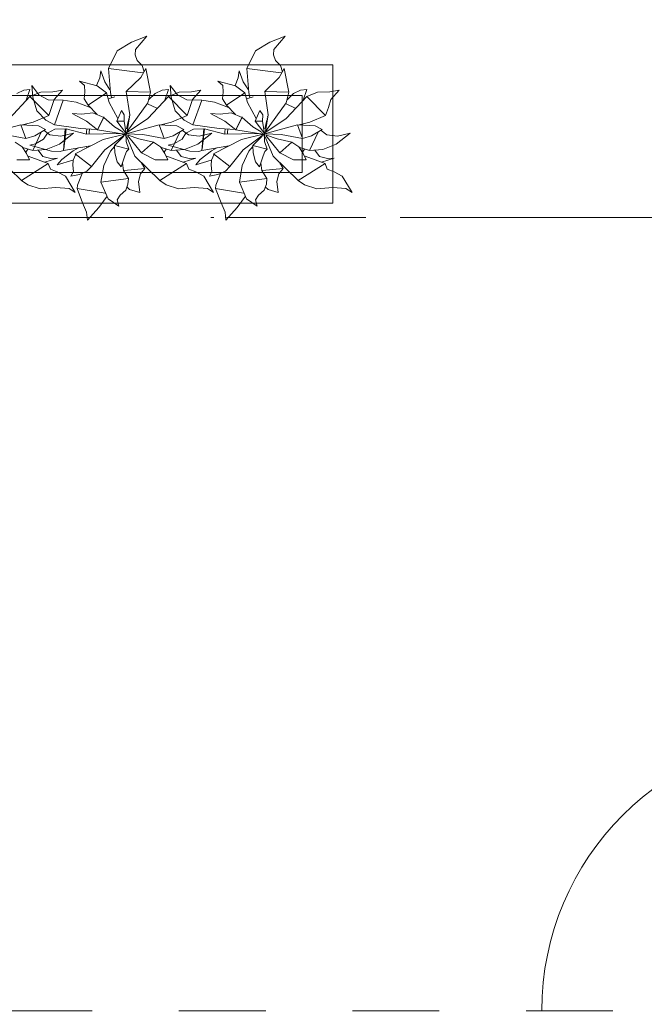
# Model space of a CAD drawing. Header units: millimetres. Extents: x 0 to 1184, y 0 to 836.
# Tile 18 of 86: x 186 to 206, y 514 to 546. Entities that reach past the tile are written whole.
import ezdxf
from ezdxf.xclip import XClip

# ---------------------------------------------------------------- set-up
doc = ezdxf.new("R2010")
doc.units = ezdxf.units.MM
doc.header["$MEASUREMENT"] = 0
doc.header["$XCLIPFRAME"] = 0
doc.linetypes.add('Штриховая', pattern=[5.644444, 2.822222, -2.822222])
doc.linetypes.add('Штрихпунктирная', pattern=[6.702778, 3.527778, -1.763889, 0, -1.411111])
for name, color, linetype in [('Интерьер - Мебель', 7, 'Continuous'), ('Конструктив - Стены Блок 200 нов', 7, 'Continuous'), ('Элемент Модели - Зона', 7, 'Continuous'), ('Элемент Модели - Оси', 7, 'Continuous')]:
    doc.layers.add(name, color=color, linetype=linetype)

# ---------------------------------------------------------------- blocks, each defined once
blk = doc.blocks.new('Чертеж_4_4', base_point=(-278.479, 89.564))
at = {"layer": 'Интерьер - Мебель', "color": 252, "linetype": 'Continuous', "lineweight": 5}
for p, q in [((189.78, 545.464), (189.285, 545.262)), ((189.78, 545.464), (189.285, 545.262)), ((189.78, 545.464), (189.419, 545.025)), ((189.78, 545.464), (189.419, 545.025)), ((194.28, 545.464), (193.785, 545.262)), ((194.28, 545.464), (193.785, 545.262)), ((194.28, 545.464), (193.919, 545.025)), ((194.28, 545.464), (193.919, 545.025)), ((189.285, 545.262), (188.814, 544.98)), ((189.285, 545.262), (188.814, 544.98)), ((193.785, 545.262), (193.314, 544.98)), ((193.785, 545.262), (193.314, 544.98)), ((188.814, 544.98), (188.538, 544.413)), ((188.814, 544.98), (188.538, 544.413)), ((189.419, 545.025), (189.401, 544.852)), ((189.419, 545.025), (189.401, 544.852)), ((189.401, 544.852), (189.473, 544.674)), ((189.401, 544.852), (189.473, 544.674)), ((193.314, 544.98), (193.038, 544.413)), ((193.314, 544.98), (193.038, 544.413)), ((193.919, 545.025), (193.901, 544.852)), ((193.919, 545.025), (193.901, 544.852)), ((193.901, 544.852), (193.973, 544.674)), ((193.901, 544.852), (193.973, 544.674)), ((188.538, 544.413), (189.655, 544.272)), ((188.538, 544.413), (188.598, 543.629)), ((188.538, 544.413), (189.655, 544.272)), ((188.538, 544.413), (188.598, 543.629)), ((189.473, 544.674), (189.631, 544.503)), ((189.473, 544.674), (189.631, 544.503)), ((189.75, 544.408), (189.591, 544.12)), ((189.75, 544.408), (189.591, 544.12)), ((189.631, 544.503), (189.694, 544.306)), ((189.631, 544.503), (189.694, 544.306)), ((189.75, 544.408), (189.906, 543.645)), ((189.75, 544.408), (189.906, 543.645)), ((193.038, 544.413), (194.155, 544.272)), ((193.038, 544.413), (193.098, 543.629)), ((193.038, 544.413), (194.155, 544.272)), ((193.038, 544.413), (193.098, 543.629)), ((193.973, 544.674), (194.131, 544.503)), ((193.973, 544.674), (194.131, 544.503)), ((194.25, 544.408), (194.091, 544.12)), ((194.25, 544.408), (194.091, 544.12)), ((194.131, 544.503), (194.194, 544.306)), ((194.131, 544.503), (194.194, 544.306)), ((194.25, 544.408), (194.406, 543.645)), ((194.25, 544.408), (194.406, 543.645)), ((188.252, 544.11), (188.151, 543.863)), ((188.252, 544.11), (188.151, 543.863)), ((188.283, 544.334), (188.252, 544.11)), ((188.283, 544.334), (188.252, 544.11)), ((188.283, 544.334), (188.413, 543.976)), ((188.283, 544.334), (188.413, 543.976)), ((189.591, 544.12), (189.117, 543.668)), ((189.591, 544.12), (189.117, 543.668)), ((192.752, 544.11), (192.651, 543.863)), ((192.752, 544.11), (192.651, 543.863)), ((192.783, 544.334), (192.752, 544.11)), ((192.783, 544.334), (192.752, 544.11)), ((192.783, 544.334), (192.913, 543.976)), ((192.783, 544.334), (192.913, 543.976)), ((194.091, 544.12), (193.617, 543.668)), ((194.091, 544.12), (193.617, 543.668)), ((186.047, 543.854), (186.08, 543.475)), ((186.047, 543.854), (186.276, 543.554)), ((186.047, 543.854), (186.08, 543.475)), ((186.047, 543.854), (186.276, 543.554)), ((187.596, 543.994), (187.757, 543.859)), ((187.596, 543.994), (188.172, 543.852)), ((187.596, 543.994), (187.757, 543.859)), ((187.596, 543.994), (188.172, 543.852)), ((187.757, 543.859), (187.767, 543.644)), ((187.757, 543.859), (187.767, 543.644)), ((188.172, 543.852), (188.47, 543.614)), ((188.172, 543.852), (188.47, 543.614)), ((188.413, 543.976), (188.585, 543.721)), ((188.413, 543.976), (188.585, 543.721)), ((190.547, 543.854), (190.58, 543.475)), ((190.547, 543.854), (190.776, 543.554)), ((190.547, 543.854), (190.58, 543.475)), ((190.547, 543.854), (190.776, 543.554)), ((192.096, 543.994), (192.257, 543.859)), ((192.096, 543.994), (192.672, 543.852)), ((192.096, 543.994), (192.257, 543.859)), ((192.096, 543.994), (192.672, 543.852)), ((192.257, 543.859), (192.267, 543.644)), ((192.257, 543.859), (192.267, 543.644)), ((192.672, 543.852), (192.97, 543.614)), ((192.672, 543.852), (192.97, 543.614)), ((192.913, 543.976), (193.085, 543.721)), ((192.913, 543.976), (193.085, 543.721)), ((185.983, 543.503), (185.315, 542.78)), ((185.983, 543.503), (185.315, 542.78)), ((185.786, 543.702), (185.552, 543.603)), ((185.786, 543.702), (185.552, 543.603)), ((185.983, 543.732), (185.786, 543.702)), ((185.983, 543.732), (185.786, 543.702)), ((185.983, 543.732), (185.864, 543.377)), ((185.983, 543.732), (185.864, 543.377)), ((186.337, 543.639), (185.983, 543.503)), ((186.337, 543.639), (185.983, 543.503)), ((185.983, 543.503), (186.594, 542.885)), ((185.983, 543.503), (186.594, 542.885)), ((186.08, 543.475), (186.207, 543.032)), ((186.08, 543.475), (186.207, 543.032)), ((186.276, 543.554), (186.58, 543.389)), ((186.276, 543.554), (186.58, 543.389)), ((186.732, 543.651), (186.337, 543.639)), ((186.732, 543.651), (186.337, 543.639)), ((187.039, 543.705), (186.732, 543.651)), ((187.039, 543.705), (186.732, 543.651)), ((187.039, 543.705), (186.767, 543.405)), ((187.039, 543.705), (186.767, 543.405)), ((187.767, 543.644), (187.749, 543.423)), ((187.767, 543.644), (187.749, 543.423)), ((188.47, 543.614), (187.873, 543.22)), ((188.47, 543.614), (187.873, 543.22)), ((188.47, 543.614), (188.554, 543.306)), ((188.47, 543.614), (188.554, 543.306)), ((188.738, 543.493), (188.531, 543.422)), ((188.738, 543.493), (188.531, 543.422)), ((188.598, 543.629), (188.632, 543.464)), ((188.598, 543.629), (188.632, 543.464)), ((189.117, 543.668), (189.906, 543.645)), ((189.117, 543.668), (189.228, 542.907)), ((189.117, 543.668), (189.906, 543.645)), ((189.117, 543.668), (189.228, 542.907)), ((189.906, 543.645), (189.811, 543.298)), ((189.906, 543.645), (189.811, 543.298)), ((190.483, 543.503), (189.815, 542.78)), ((190.483, 543.503), (189.815, 542.78)), ((190.052, 543.603), (189.842, 543.397)), ((190.052, 543.603), (189.842, 543.397)), ((190.286, 543.702), (190.052, 543.603)), ((190.286, 543.702), (190.052, 543.603)), ((190.483, 543.732), (190.286, 543.702)), ((190.483, 543.732), (190.286, 543.702)), ((190.483, 543.732), (190.364, 543.377)), ((190.483, 543.732), (190.364, 543.377)), ((190.837, 543.639), (190.483, 543.503)), ((190.837, 543.639), (190.483, 543.503)), ((190.483, 543.503), (191.094, 542.885)), ((190.483, 543.503), (191.094, 542.885)), ((190.58, 543.475), (190.707, 543.032)), ((190.58, 543.475), (190.707, 543.032)), ((190.776, 543.554), (191.08, 543.389)), ((190.776, 543.554), (191.08, 543.389)), ((191.232, 543.651), (190.837, 543.639)), ((191.232, 543.651), (190.837, 543.639)), ((191.539, 543.705), (191.232, 543.651)), ((191.539, 543.705), (191.232, 543.651)), ((191.539, 543.705), (191.267, 543.405)), ((191.539, 543.705), (191.267, 543.405)), ((192.267, 543.644), (192.249, 543.423)), ((192.267, 543.644), (192.249, 543.423)), ((192.97, 543.614), (192.373, 543.22)), ((192.97, 543.614), (192.373, 543.22)), ((192.97, 543.614), (193.054, 543.306)), ((192.97, 543.614), (193.054, 543.306)), ((193.238, 543.493), (193.031, 543.422)), ((193.238, 543.493), (193.031, 543.422)), ((193.098, 543.629), (193.132, 543.464)), ((193.098, 543.629), (193.132, 543.464)), ((193.617, 543.668), (194.406, 543.645)), ((193.617, 543.668), (193.728, 542.907)), ((193.617, 543.668), (194.406, 543.645)), ((193.617, 543.668), (193.728, 542.907)), ((194.406, 543.645), (194.311, 543.298)), ((194.406, 543.645), (194.311, 543.298)), ((194.983, 543.503), (194.315, 542.78)), ((194.983, 543.503), (194.315, 542.78)), ((194.552, 543.603), (194.342, 543.397)), ((194.552, 543.603), (194.342, 543.397)), ((194.786, 543.702), (194.552, 543.603)), ((194.786, 543.702), (194.552, 543.603)), ((194.983, 543.732), (194.786, 543.702)), ((194.983, 543.732), (194.786, 543.702)), ((194.983, 543.732), (194.864, 543.377)), ((194.983, 543.732), (194.864, 543.377)), ((195.337, 543.639), (194.983, 543.503)), ((195.337, 543.639), (194.983, 543.503)), ((194.983, 543.503), (195.594, 542.885)), ((194.983, 543.503), (195.594, 542.885)), ((195.732, 543.651), (195.337, 543.639)), ((195.732, 543.651), (195.337, 543.639)), ((196.039, 543.705), (195.732, 543.651)), ((196.039, 543.705), (195.732, 543.651)), ((196.039, 543.705), (195.767, 543.405)), ((196.039, 543.705), (195.767, 543.405)), ((186.58, 543.389), (187.068, 543.385)), ((186.58, 543.389), (187.068, 543.385)), ((186.687, 543.147), (186.594, 542.885)), ((186.687, 543.147), (186.594, 542.885)), ((186.767, 543.405), (186.687, 543.147)), ((186.767, 543.405), (186.687, 543.147)), ((187.068, 543.385), (186.782, 542.576)), ((187.068, 543.385), (186.782, 542.576)), ((187.068, 543.385), (187.488, 543.319)), ((187.068, 543.385), (187.488, 543.319)), ((187.488, 543.319), (187.943, 543.143)), ((187.488, 543.319), (187.943, 543.143)), ((187.749, 543.423), (187.873, 543.22)), ((187.749, 543.423), (187.873, 543.22)), ((187.873, 543.22), (188.167, 542.913)), ((187.873, 543.22), (188.167, 542.913)), ((188.554, 543.306), (188.837, 542.788)), ((188.554, 543.306), (188.837, 542.788)), ((189.811, 543.298), (189.139, 542.357)), ((189.811, 543.298), (189.139, 542.357)), ((189.81, 543.261), (190.111, 543.123)), ((189.81, 543.261), (190.111, 543.123)), ((191.08, 543.389), (191.568, 543.385)), ((191.08, 543.389), (191.568, 543.385)), ((191.187, 543.147), (191.094, 542.885)), ((191.187, 543.147), (191.094, 542.885)), ((191.267, 543.405), (191.187, 543.147)), ((191.267, 543.405), (191.187, 543.147)), ((191.568, 543.385), (191.282, 542.576)), ((191.568, 543.385), (191.282, 542.576)), ((191.568, 543.385), (191.988, 543.319)), ((191.568, 543.385), (191.988, 543.319)), ((191.988, 543.319), (192.443, 543.143)), ((191.988, 543.319), (192.443, 543.143)), ((192.249, 543.423), (192.373, 543.22)), ((192.249, 543.423), (192.373, 543.22)), ((192.373, 543.22), (192.667, 542.913)), ((192.373, 543.22), (192.667, 542.913)), ((193.054, 543.306), (193.337, 542.788)), ((193.054, 543.306), (193.337, 542.788)), ((194.311, 543.298), (193.639, 542.357)), ((194.311, 543.298), (193.639, 542.357)), ((194.31, 543.261), (194.611, 543.123)), ((194.31, 543.261), (194.611, 543.123)), ((195.687, 543.147), (195.594, 542.885)), ((195.687, 543.147), (195.594, 542.885)), ((195.767, 543.405), (195.687, 543.147)), ((195.767, 543.405), (195.687, 543.147)), ((186.594, 542.885), (186.088, 542.668)), ((186.594, 542.885), (186.088, 542.668)), ((186.207, 543.032), (186.496, 542.731)), ((186.207, 543.032), (186.496, 542.731)), ((187.354, 542.952), (187.673, 542.924)), ((187.354, 542.952), (187.818, 542.701)), ((187.354, 542.952), (187.673, 542.924)), ((187.354, 542.952), (187.818, 542.701)), ((188.029, 542.964), (187.673, 542.924)), ((188.029, 542.964), (187.673, 542.924)), ((188.029, 542.964), (188.388, 542.812)), ((188.029, 542.964), (188.388, 542.812)), ((188.381, 542.834), (188.175, 542.416)), ((188.381, 542.834), (188.175, 542.416)), ((188.388, 542.812), (188.175, 542.416)), ((188.388, 542.812), (188.175, 542.416)), ((188.381, 542.834), (188.388, 542.812)), ((188.381, 542.834), (188.388, 542.812)), ((188.388, 542.812), (188.735, 542.512)), ((188.388, 542.812), (188.735, 542.512)), ((188.963, 543.044), (188.808, 542.697)), ((188.963, 543.044), (188.808, 542.697)), ((188.963, 543.044), (189.051, 542.906)), ((188.963, 543.044), (189.051, 542.906)), ((189.051, 542.906), (189.044, 542.699)), ((189.051, 542.906), (189.044, 542.699)), ((189.228, 542.907), (189.139, 542.357)), ((189.228, 542.907), (189.139, 542.357)), ((189.2, 542.788), (189.192, 542.749)), ((189.2, 542.788), (189.192, 542.749)), ((189.213, 542.846), (189.209, 542.826)), ((189.213, 542.846), (189.209, 542.826)), ((189.225, 542.904), (189.223, 542.894)), ((189.225, 542.904), (189.223, 542.894)), ((191.094, 542.885), (190.588, 542.668)), ((191.094, 542.885), (190.588, 542.668)), ((190.707, 543.032), (190.996, 542.731)), ((190.707, 543.032), (190.996, 542.731)), ((191.854, 542.952), (192.173, 542.924)), ((191.854, 542.952), (192.318, 542.701)), ((191.854, 542.952), (192.173, 542.924)), ((191.854, 542.952), (192.318, 542.701)), ((192.529, 542.964), (192.173, 542.924)), ((192.529, 542.964), (192.173, 542.924)), ((192.529, 542.964), (192.888, 542.812)), ((192.529, 542.964), (192.888, 542.812)), ((192.881, 542.834), (192.675, 542.416)), ((192.881, 542.834), (192.675, 542.416)), ((192.888, 542.812), (192.675, 542.416)), ((192.888, 542.812), (192.675, 542.416)), ((192.881, 542.834), (192.888, 542.812)), ((192.881, 542.834), (192.888, 542.812)), ((192.888, 542.812), (193.235, 542.512)), ((192.888, 542.812), (193.235, 542.512)), ((193.463, 543.044), (193.308, 542.697)), ((193.463, 543.044), (193.308, 542.697)), ((193.463, 543.044), (193.551, 542.906)), ((193.463, 543.044), (193.551, 542.906)), ((193.551, 542.906), (193.544, 542.699)), ((193.551, 542.906), (193.544, 542.699)), ((193.728, 542.907), (193.639, 542.357)), ((193.728, 542.907), (193.639, 542.357)), ((193.7, 542.788), (193.692, 542.749)), ((193.7, 542.788), (193.692, 542.749)), ((193.713, 542.846), (193.709, 542.826)), ((193.713, 542.846), (193.709, 542.826)), ((193.725, 542.904), (193.723, 542.894)), ((193.725, 542.904), (193.723, 542.894)), ((195.594, 542.885), (195.088, 542.668)), ((195.594, 542.885), (195.088, 542.668)), ((185.688, 542.582), (184.615, 542.291)), ((185.688, 542.582), (184.615, 542.291)), ((185.688, 542.582), (186.259, 542.548)), ((185.688, 542.582), (185.846, 542.133)), ((185.688, 542.582), (186.259, 542.548)), ((185.688, 542.582), (185.846, 542.133)), ((186.088, 542.668), (185.74, 542.579)), ((186.088, 542.668), (185.74, 542.579)), ((185.849, 542.61), (185.861, 542.573)), ((185.849, 542.61), (185.861, 542.573)), ((186.259, 542.548), (186.49, 542.428)), ((186.259, 542.548), (186.49, 542.428)), ((186.496, 542.731), (186.782, 542.576)), ((186.496, 542.731), (186.782, 542.576)), ((186.782, 542.576), (187.631, 542.456)), ((186.782, 542.576), (187.631, 542.456)), ((187.818, 542.701), (188.175, 542.416)), ((187.818, 542.701), (188.175, 542.416)), ((188.735, 542.512), (188.998, 542.346)), ((188.735, 542.512), (188.998, 542.346)), ((189.044, 542.699), (188.808, 542.697)), ((189.044, 542.699), (188.808, 542.697)), ((188.808, 542.697), (189.086, 542.331)), ((188.808, 542.697), (189.086, 542.331)), ((189.044, 542.699), (189.115, 542.291)), ((189.044, 542.699), (189.115, 542.291)), ((190.188, 542.582), (189.115, 542.291)), ((190.188, 542.582), (189.115, 542.291)), ((189.815, 542.78), (189.121, 542.323)), ((189.815, 542.78), (189.121, 542.323)), ((189.187, 542.73), (189.126, 542.45)), ((189.187, 542.73), (189.126, 542.45)), ((190.188, 542.582), (190.759, 542.548)), ((190.188, 542.582), (190.346, 542.133)), ((190.188, 542.582), (190.759, 542.548)), ((190.188, 542.582), (190.346, 542.133)), ((190.588, 542.668), (190.24, 542.579)), ((190.588, 542.668), (190.24, 542.579)), ((190.349, 542.61), (190.361, 542.573)), ((190.349, 542.61), (190.361, 542.573)), ((190.759, 542.548), (190.99, 542.428)), ((190.759, 542.548), (190.99, 542.428)), ((190.996, 542.731), (191.282, 542.576)), ((190.996, 542.731), (191.282, 542.576)), ((191.282, 542.576), (192.131, 542.456)), ((191.282, 542.576), (192.131, 542.456)), ((192.318, 542.701), (192.675, 542.416)), ((192.318, 542.701), (192.675, 542.416)), ((193.235, 542.512), (193.498, 542.346)), ((193.235, 542.512), (193.498, 542.346)), ((193.544, 542.699), (193.308, 542.697)), ((193.544, 542.699), (193.308, 542.697)), ((193.308, 542.697), (193.586, 542.331)), ((193.308, 542.697), (193.586, 542.331)), ((193.544, 542.699), (193.615, 542.291)), ((193.544, 542.699), (193.615, 542.291)), ((194.688, 542.582), (193.615, 542.291)), ((194.688, 542.582), (193.615, 542.291)), ((194.315, 542.78), (193.621, 542.323)), ((194.315, 542.78), (193.621, 542.323)), ((193.687, 542.73), (193.626, 542.45)), ((193.687, 542.73), (193.626, 542.45)), ((194.688, 542.582), (195.259, 542.548)), ((194.688, 542.582), (194.846, 542.133)), ((194.688, 542.582), (195.259, 542.548)), ((194.688, 542.582), (194.846, 542.133)), ((195.088, 542.668), (194.74, 542.579)), ((195.088, 542.668), (194.74, 542.579)), ((194.849, 542.61), (194.861, 542.573)), ((194.849, 542.61), (194.861, 542.573)), ((195.259, 542.548), (195.49, 542.428)), ((195.259, 542.548), (195.49, 542.428)), ((185.156, 542.263), (185.846, 542.133)), ((185.156, 542.263), (185.846, 542.133)), ((186.143, 542.221), (185.846, 542.133)), ((186.143, 542.221), (185.846, 542.133)), ((186.353, 542.335), (186.073, 541.748)), ((186.353, 542.335), (186.073, 541.748)), ((186.49, 542.428), (186.143, 542.221)), ((186.49, 542.428), (186.143, 542.221)), ((186.557, 542.31), (186.428, 542.113)), ((186.557, 542.31), (186.428, 542.113)), ((186.449, 542.396), (186.634, 542.254)), ((186.449, 542.396), (186.634, 542.254)), ((186.797, 542.434), (186.557, 542.31)), ((186.797, 542.434), (186.557, 542.31)), ((186.634, 542.254), (186.988, 542.209)), ((186.634, 542.254), (186.988, 542.209)), ((187.133, 542.446), (186.797, 542.434)), ((187.133, 542.446), (186.797, 542.434)), ((187.398, 542.31), (186.939, 541.946)), ((187.398, 542.31), (186.939, 541.946)), ((187.398, 542.31), (186.988, 542.209)), ((187.398, 542.31), (186.988, 542.209)), ((187.133, 542.446), (187.077, 541.746)), ((187.133, 542.446), (187.077, 541.746)), ((187.161, 542.452), (187.082, 541.784)), ((187.161, 542.452), (187.082, 541.784)), ((187.161, 542.452), (187.823, 542.28)), ((187.161, 542.452), (187.823, 542.28)), ((187.631, 542.456), (188.151, 542.428)), ((187.631, 542.456), (188.151, 542.428)), ((187.836, 542.44), (187.819, 542.352)), ((187.836, 542.44), (187.819, 542.352)), ((187.819, 542.352), (187.822, 542.285)), ((187.819, 542.352), (187.822, 542.285)), ((188.904, 542.298), (187.823, 542.28)), ((188.904, 542.298), (187.823, 542.28)), ((187.921, 542.429), (187.905, 542.348)), ((187.921, 542.429), (187.905, 542.348)), ((187.905, 542.348), (187.909, 542.292)), ((187.905, 542.348), (187.909, 542.292)), ((188.175, 542.416), (189.059, 542.278)), ((188.175, 542.416), (189.059, 542.278)), ((189.067, 542.279), (188.363, 542.106)), ((189.067, 542.279), (188.363, 542.106)), ((189.022, 542.221), (188.413, 541.767)), ((189.022, 542.221), (188.413, 541.767)), ((189.032, 542.207), (188.736, 541.909)), ((189.032, 542.207), (188.736, 541.909)), ((189.078, 542.277), (188.952, 542.131)), ((189.078, 542.277), (188.952, 542.131)), ((188.999, 542.333), (189.119, 542.269)), ((188.999, 542.333), (189.119, 542.269)), ((189.102, 542.277), (189.085, 542.208)), ((189.102, 542.277), (189.085, 542.208)), ((189.088, 542.326), (189.119, 542.269)), ((189.088, 542.326), (189.119, 542.269)), ((189.111, 542.316), (189.106, 542.296)), ((189.111, 542.316), (189.106, 542.296)), ((189.108, 542.301), (189.115, 542.291)), ((189.108, 542.301), (189.115, 542.291)), ((189.114, 542.244), (189.108, 542.037)), ((189.114, 542.244), (189.108, 542.037)), ((189.115, 542.291), (189.656, 542.263)), ((189.115, 542.291), (189.656, 542.263)), ((189.129, 542.188), (189.396, 541.555)), ((189.129, 542.188), (189.396, 541.555)), ((189.152, 542.229), (189.609, 541.673)), ((189.152, 542.229), (189.609, 541.673)), ((189.18, 542.247), (189.523, 542.126)), ((189.18, 542.247), (189.523, 542.126)), ((189.656, 542.263), (190.346, 542.133)), ((189.656, 542.263), (190.346, 542.133)), ((190.643, 542.221), (190.346, 542.133)), ((190.643, 542.221), (190.346, 542.133)), ((190.853, 542.335), (190.573, 541.748)), ((190.853, 542.335), (190.573, 541.748)), ((190.99, 542.428), (190.643, 542.221)), ((190.99, 542.428), (190.643, 542.221)), ((191.057, 542.31), (190.928, 542.113)), ((191.057, 542.31), (190.928, 542.113)), ((190.949, 542.396), (191.134, 542.254)), ((190.949, 542.396), (191.134, 542.254)), ((191.297, 542.434), (191.057, 542.31)), ((191.297, 542.434), (191.057, 542.31)), ((191.134, 542.254), (191.488, 542.209)), ((191.134, 542.254), (191.488, 542.209)), ((191.633, 542.446), (191.297, 542.434)), ((191.633, 542.446), (191.297, 542.434)), ((191.898, 542.31), (191.439, 541.946)), ((191.898, 542.31), (191.439, 541.946)), ((191.898, 542.31), (191.488, 542.209)), ((191.898, 542.31), (191.488, 542.209)), ((191.633, 542.446), (191.577, 541.746)), ((191.633, 542.446), (191.577, 541.746)), ((191.661, 542.452), (191.582, 541.784)), ((191.661, 542.452), (191.582, 541.784)), ((191.661, 542.452), (192.323, 542.28)), ((191.661, 542.452), (192.323, 542.28)), ((192.131, 542.456), (192.651, 542.428)), ((192.131, 542.456), (192.651, 542.428)), ((192.336, 542.44), (192.319, 542.352)), ((192.336, 542.44), (192.319, 542.352)), ((192.319, 542.352), (192.322, 542.285)), ((192.319, 542.352), (192.322, 542.285)), ((193.404, 542.298), (192.323, 542.28)), ((193.404, 542.298), (192.323, 542.28)), ((192.421, 542.429), (192.405, 542.348)), ((192.421, 542.429), (192.405, 542.348)), ((192.405, 542.348), (192.409, 542.292)), ((192.405, 542.348), (192.409, 542.292)), ((192.675, 542.416), (193.559, 542.278)), ((192.675, 542.416), (193.559, 542.278)), ((193.567, 542.279), (192.863, 542.106)), ((193.567, 542.279), (192.863, 542.106)), ((193.522, 542.221), (192.913, 541.767)), ((193.522, 542.221), (192.913, 541.767)), ((193.532, 542.207), (193.236, 541.909)), ((193.532, 542.207), (193.236, 541.909)), ((193.578, 542.277), (193.452, 542.131)), ((193.578, 542.277), (193.452, 542.131)), ((193.499, 542.333), (193.619, 542.269)), ((193.499, 542.333), (193.619, 542.269)), ((193.602, 542.277), (193.585, 542.208)), ((193.602, 542.277), (193.585, 542.208)), ((193.588, 542.326), (193.619, 542.269)), ((193.588, 542.326), (193.619, 542.269)), ((193.611, 542.316), (193.606, 542.296)), ((193.611, 542.316), (193.606, 542.296)), ((193.608, 542.301), (193.615, 542.291)), ((193.608, 542.301), (193.615, 542.291)), ((193.614, 542.244), (193.608, 542.037)), ((193.614, 542.244), (193.608, 542.037)), ((193.615, 542.291), (194.156, 542.263)), ((193.615, 542.291), (194.156, 542.263)), ((193.629, 542.188), (193.896, 541.555)), ((193.629, 542.188), (193.896, 541.555)), ((193.652, 542.229), (194.109, 541.673)), ((193.652, 542.229), (194.109, 541.673)), ((193.68, 542.247), (194.023, 542.126)), ((193.68, 542.247), (194.023, 542.126)), ((194.156, 542.263), (194.846, 542.133)), ((194.156, 542.263), (194.846, 542.133)), ((195.143, 542.221), (194.846, 542.133)), ((195.143, 542.221), (194.846, 542.133)), ((195.353, 542.335), (195.073, 541.748)), ((195.353, 542.335), (195.073, 541.748)), ((195.49, 542.428), (195.143, 542.221)), ((195.49, 542.428), (195.143, 542.221)), ((195.449, 542.396), (195.634, 542.254)), ((195.449, 542.396), (195.634, 542.254)), ((195.634, 542.254), (195.988, 542.209)), ((195.634, 542.254), (195.988, 542.209)), ((196.398, 542.31), (195.939, 541.946)), ((196.398, 542.31), (195.939, 541.946)), ((196.398, 542.31), (195.988, 542.209)), ((196.398, 542.31), (195.988, 542.209)), ((185.502, 542.011), (185.726, 541.866)), ((185.502, 542.011), (185.726, 541.866)), ((185.726, 541.866), (185.871, 541.644)), ((185.726, 541.866), (185.871, 541.644)), ((185.756, 541.836), (186.073, 541.748)), ((185.756, 541.836), (186.073, 541.748)), ((186.167, 541.961), (185.974, 541.919)), ((186.167, 541.961), (185.974, 541.919)), ((185.974, 541.919), (186.686, 541.722)), ((185.974, 541.919), (186.686, 541.722)), ((186.428, 542.113), (186.167, 541.961)), ((186.428, 542.113), (186.167, 541.961)), ((186.939, 541.946), (186.506, 541.78)), ((186.939, 541.946), (186.506, 541.78)), ((187.948, 541.897), (187.077, 541.746)), ((187.948, 541.897), (187.077, 541.746)), ((187.565, 541.827), (187.392, 541.729)), ((187.565, 541.827), (187.392, 541.729)), ((188.363, 542.106), (187.453, 541.633)), ((188.363, 542.106), (187.453, 541.633)), ((187.821, 541.86), (187.834, 541.84)), ((187.821, 541.86), (187.834, 541.84)), ((188.729, 541.87), (188.604, 541.723)), ((188.729, 541.87), (188.604, 541.723)), ((188.736, 541.909), (189.202, 541.791)), ((188.736, 541.909), (188.74, 541.668)), ((188.736, 541.909), (189.202, 541.791)), ((188.736, 541.909), (188.74, 541.668)), ((189.108, 542.037), (189.202, 541.791)), ((189.108, 542.037), (189.202, 541.791)), ((189.523, 542.126), (190.002, 542.011)), ((189.523, 542.126), (190.002, 542.011)), ((190.002, 542.011), (189.609, 541.673)), ((190.002, 542.011), (189.609, 541.673)), ((190.002, 542.011), (190.226, 541.866)), ((190.002, 542.011), (190.226, 541.866)), ((190.226, 541.866), (190.371, 541.644)), ((190.226, 541.866), (190.371, 541.644)), ((190.256, 541.836), (190.573, 541.748)), ((190.256, 541.836), (190.573, 541.748)), ((190.667, 541.961), (190.474, 541.919)), ((190.667, 541.961), (190.474, 541.919)), ((190.474, 541.919), (191.186, 541.722)), ((190.474, 541.919), (191.186, 541.722)), ((190.928, 542.113), (190.667, 541.961)), ((190.928, 542.113), (190.667, 541.961)), ((191.439, 541.946), (191.006, 541.78)), ((191.439, 541.946), (191.006, 541.78)), ((192.448, 541.897), (191.577, 541.746)), ((192.448, 541.897), (191.577, 541.746)), ((192.065, 541.827), (191.892, 541.729)), ((192.065, 541.827), (191.892, 541.729)), ((192.863, 542.106), (191.953, 541.633)), ((192.863, 542.106), (191.953, 541.633)), ((192.321, 541.86), (192.334, 541.84)), ((192.321, 541.86), (192.334, 541.84)), ((193.229, 541.87), (193.104, 541.723)), ((193.229, 541.87), (193.104, 541.723)), ((193.236, 541.909), (193.702, 541.791)), ((193.236, 541.909), (193.24, 541.668)), ((193.236, 541.909), (193.702, 541.791)), ((193.236, 541.909), (193.24, 541.668)), ((193.608, 542.037), (193.702, 541.791)), ((193.608, 542.037), (193.702, 541.791)), ((194.023, 542.126), (194.502, 542.011)), ((194.023, 542.126), (194.502, 542.011)), ((194.502, 542.011), (194.109, 541.673)), ((194.502, 542.011), (194.109, 541.673)), ((194.502, 542.011), (194.726, 541.866)), ((194.502, 542.011), (194.726, 541.866)), ((194.726, 541.866), (194.871, 541.644)), ((194.726, 541.866), (194.871, 541.644)), ((194.756, 541.836), (195.073, 541.748)), ((194.756, 541.836), (195.073, 541.748)), ((195.939, 541.946), (195.506, 541.78)), ((195.939, 541.946), (195.506, 541.78)), ((184.896, 541.555), (185.71, 540.764)), ((184.896, 541.555), (185.71, 540.764)), ((185.915, 541.783), (185.848, 541.686)), ((185.915, 541.783), (185.848, 541.686)), ((185.871, 541.644), (185.967, 541.435)), ((185.871, 541.644), (185.967, 541.435)), ((185.929, 541.557), (186.578, 541.325)), ((185.929, 541.557), (186.578, 541.325)), ((186.506, 541.78), (186.073, 541.748)), ((186.506, 541.78), (186.073, 541.748)), ((186.251, 541.751), (186.402, 541.552)), ((186.251, 541.751), (186.402, 541.552)), ((186.402, 541.552), (186.659, 541.487)), ((186.402, 541.552), (186.659, 541.487)), ((186.686, 541.722), (186.97, 541.711)), ((186.686, 541.722), (186.97, 541.711)), ((187.077, 541.746), (186.97, 541.711)), ((187.077, 541.746), (186.97, 541.711)), ((187.392, 541.729), (187.022, 541.456)), ((187.392, 541.729), (187.022, 541.456)), ((187.47, 541.62), (187.386, 541.426)), ((187.47, 541.62), (187.386, 541.426)), ((187.453, 541.633), (187.981, 541.227)), ((187.453, 541.633), (187.981, 541.227)), ((188.413, 541.767), (187.981, 541.227)), ((188.413, 541.767), (187.981, 541.227)), ((188.604, 541.723), (188.386, 541.254)), ((188.604, 541.723), (188.386, 541.254)), ((188.74, 541.668), (188.815, 541.378)), ((188.74, 541.668), (188.815, 541.378)), ((189.067, 541.569), (188.944, 541.217)), ((189.067, 541.569), (188.944, 541.217)), ((189.123, 541.714), (189.067, 541.569)), ((189.123, 541.714), (189.067, 541.569)), ((189.202, 541.791), (189.123, 541.714)), ((189.202, 541.791), (189.123, 541.714)), ((189.396, 541.555), (190.21, 540.764)), ((189.396, 541.555), (190.21, 540.764)), ((189.609, 541.673), (190.052, 541.442)), ((189.609, 541.673), (190.052, 541.442)), ((190.415, 541.783), (190.348, 541.686)), ((190.415, 541.783), (190.348, 541.686)), ((190.371, 541.644), (190.467, 541.435)), ((190.371, 541.644), (190.467, 541.435)), ((190.429, 541.557), (191.078, 541.325)), ((190.429, 541.557), (191.078, 541.325)), ((191.006, 541.78), (190.573, 541.748)), ((191.006, 541.78), (190.573, 541.748)), ((190.751, 541.751), (190.902, 541.552)), ((190.751, 541.751), (190.902, 541.552)), ((190.902, 541.552), (191.159, 541.487)), ((190.902, 541.552), (191.159, 541.487)), ((191.186, 541.722), (191.47, 541.711)), ((191.186, 541.722), (191.47, 541.711)), ((191.577, 541.746), (191.47, 541.711)), ((191.577, 541.746), (191.47, 541.711)), ((191.892, 541.729), (191.522, 541.456)), ((191.892, 541.729), (191.522, 541.456)), ((191.97, 541.62), (191.886, 541.426)), ((191.97, 541.62), (191.886, 541.426)), ((191.953, 541.633), (192.481, 541.227)), ((191.953, 541.633), (192.481, 541.227)), ((192.913, 541.767), (192.481, 541.227)), ((192.913, 541.767), (192.481, 541.227)), ((193.104, 541.723), (192.886, 541.254)), ((193.104, 541.723), (192.886, 541.254)), ((193.24, 541.668), (193.315, 541.378)), ((193.24, 541.668), (193.315, 541.378)), ((193.567, 541.569), (193.444, 541.217)), ((193.567, 541.569), (193.444, 541.217)), ((193.623, 541.714), (193.567, 541.569)), ((193.623, 541.714), (193.567, 541.569)), ((193.702, 541.791), (193.623, 541.714)), ((193.702, 541.791), (193.623, 541.714)), ((193.896, 541.555), (194.71, 540.764)), ((193.896, 541.555), (194.71, 540.764)), ((194.109, 541.673), (194.552, 541.442)), ((194.109, 541.673), (194.552, 541.442)), ((194.915, 541.783), (194.848, 541.686)), ((194.915, 541.783), (194.848, 541.686)), ((194.871, 541.644), (194.967, 541.435)), ((194.871, 541.644), (194.967, 541.435)), ((194.929, 541.557), (195.578, 541.325)), ((194.929, 541.557), (195.578, 541.325)), ((195.506, 541.78), (195.073, 541.748)), ((195.506, 541.78), (195.073, 541.748)), ((195.251, 541.751), (195.402, 541.552)), ((195.251, 541.751), (195.402, 541.552)), ((195.402, 541.552), (195.659, 541.487)), ((195.402, 541.552), (195.659, 541.487)), ((185.552, 541.442), (185.967, 541.435)), ((185.552, 541.442), (185.967, 541.435)), ((186.578, 541.325), (185.71, 540.764)), ((186.578, 541.325), (185.71, 540.764)), ((186.877, 541.497), (186.468, 541.368)), ((186.877, 541.497), (186.468, 541.368)), ((186.578, 541.325), (186.653, 541.136)), ((186.578, 541.325), (186.653, 541.136)), ((186.877, 541.497), (186.659, 541.487)), ((186.877, 541.497), (186.659, 541.487)), ((187.022, 541.456), (186.873, 541.279)), ((187.022, 541.456), (186.873, 541.279)), ((187.381, 541.431), (186.873, 541.279)), ((187.381, 541.431), (186.873, 541.279)), ((187.386, 541.426), (187.378, 541.267)), ((187.386, 541.426), (187.378, 541.267)), ((187.378, 541.267), (187.398, 541.066)), ((187.378, 541.267), (187.398, 541.066)), ((187.981, 541.227), (187.838, 541.076)), ((187.981, 541.227), (187.838, 541.076)), ((188.386, 541.254), (188.293, 540.715)), ((188.386, 541.254), (188.293, 540.715)), ((188.815, 541.378), (188.944, 541.217)), ((188.815, 541.378), (188.944, 541.217)), ((188.991, 541.328), (189.028, 541.09)), ((188.991, 541.328), (189.028, 541.09)), ((189.607, 541.338), (189.716, 541.153)), ((189.607, 541.338), (189.716, 541.153)), ((189.639, 541.323), (189.614, 541.315)), ((189.639, 541.323), (189.614, 541.315)), ((190.052, 541.442), (190.467, 541.435)), ((190.052, 541.442), (190.467, 541.435)), ((191.078, 541.325), (190.21, 540.764)), ((191.078, 541.325), (190.21, 540.764)), ((191.377, 541.497), (190.968, 541.368)), ((191.377, 541.497), (190.968, 541.368)), ((191.078, 541.325), (191.153, 541.136)), ((191.078, 541.325), (191.153, 541.136)), ((191.377, 541.497), (191.159, 541.487)), ((191.377, 541.497), (191.159, 541.487)), ((191.522, 541.456), (191.373, 541.279)), ((191.522, 541.456), (191.373, 541.279)), ((191.881, 541.431), (191.373, 541.279)), ((191.881, 541.431), (191.373, 541.279)), ((191.886, 541.426), (191.878, 541.267)), ((191.886, 541.426), (191.878, 541.267)), ((191.878, 541.267), (191.898, 541.066)), ((191.878, 541.267), (191.898, 541.066)), ((192.481, 541.227), (192.338, 541.076)), ((192.481, 541.227), (192.338, 541.076)), ((192.886, 541.254), (192.793, 540.715)), ((192.886, 541.254), (192.793, 540.715)), ((193.315, 541.378), (193.444, 541.217)), ((193.315, 541.378), (193.444, 541.217)), ((193.491, 541.328), (193.528, 541.09)), ((193.491, 541.328), (193.528, 541.09)), ((194.107, 541.338), (194.216, 541.153)), ((194.107, 541.338), (194.216, 541.153)), ((194.139, 541.323), (194.114, 541.315)), ((194.139, 541.323), (194.114, 541.315)), ((194.552, 541.442), (194.967, 541.435)), ((194.552, 541.442), (194.967, 541.435)), ((195.578, 541.325), (194.71, 540.764)), ((195.578, 541.325), (194.71, 540.764)), ((195.877, 541.497), (195.468, 541.368)), ((195.877, 541.497), (195.468, 541.368)), ((195.578, 541.325), (195.653, 541.136)), ((195.578, 541.325), (195.653, 541.136)), ((195.877, 541.497), (195.659, 541.487)), ((195.877, 541.497), (195.659, 541.487)), ((186.653, 541.136), (186.873, 541.05)), ((186.653, 541.136), (186.873, 541.05)), ((186.873, 541.05), (187.138, 540.914)), ((186.873, 541.05), (187.138, 540.914)), ((187.138, 540.914), (187.457, 540.379)), ((187.138, 540.914), (187.457, 540.379)), ((187.398, 541.066), (187.317, 540.904)), ((187.398, 541.066), (187.317, 540.904)), ((187.594, 540.963), (187.317, 540.904)), ((187.594, 540.963), (187.317, 540.904)), ((187.676, 541), (187.529, 540.611)), ((187.676, 541), (187.529, 540.611)), ((187.838, 541.076), (187.594, 540.963)), ((187.838, 541.076), (187.594, 540.963)), ((189.028, 541.09), (189.184, 540.834)), ((189.028, 541.09), (189.184, 540.834)), ((189.716, 541.153), (189.048, 541.09)), ((189.716, 541.153), (189.048, 541.09)), ((189.577, 540.99), (189.511, 540.735)), ((189.577, 540.99), (189.511, 540.735)), ((189.716, 541.153), (189.577, 540.99)), ((189.716, 541.153), (189.577, 540.99)), ((191.153, 541.136), (191.373, 541.05)), ((191.153, 541.136), (191.373, 541.05)), ((191.373, 541.05), (191.638, 540.914)), ((191.373, 541.05), (191.638, 540.914)), ((191.638, 540.914), (191.957, 540.379)), ((191.638, 540.914), (191.957, 540.379)), ((191.898, 541.066), (191.817, 540.904)), ((191.898, 541.066), (191.817, 540.904)), ((192.094, 540.963), (191.817, 540.904)), ((192.094, 540.963), (191.817, 540.904)), ((192.176, 541), (192.029, 540.611)), ((192.176, 541), (192.029, 540.611)), ((192.338, 541.076), (192.094, 540.963)), ((192.338, 541.076), (192.094, 540.963)), ((193.528, 541.09), (193.684, 540.834)), ((193.528, 541.09), (193.684, 540.834)), ((194.216, 541.153), (193.548, 541.09)), ((194.216, 541.153), (193.548, 541.09)), ((194.077, 540.99), (194.011, 540.735)), ((194.077, 540.99), (194.011, 540.735)), ((194.216, 541.153), (194.077, 540.99)), ((194.216, 541.153), (194.077, 540.99)), ((195.653, 541.136), (195.873, 541.05)), ((195.653, 541.136), (195.873, 541.05)), ((195.873, 541.05), (196.138, 540.914)), ((195.873, 541.05), (196.138, 540.914)), ((196.138, 540.914), (196.457, 540.379)), ((196.138, 540.914), (196.457, 540.379)), ((185.71, 540.764), (185.916, 540.627)), ((185.71, 540.764), (185.916, 540.627)), ((185.916, 540.627), (186.313, 540.495)), ((185.916, 540.627), (186.313, 540.495)), ((186.828, 540.545), (186.313, 540.495)), ((186.828, 540.545), (186.313, 540.495)), ((186.828, 540.545), (187.254, 540.504)), ((186.828, 540.545), (187.254, 540.504)), ((187.529, 540.611), (187.517, 540.512)), ((187.529, 540.611), (187.517, 540.512)), ((189.184, 540.834), (188.293, 540.715)), ((189.184, 540.834), (188.293, 540.715)), ((188.293, 540.715), (188.526, 540.173)), ((188.293, 540.715), (188.526, 540.173)), ((189.17, 540.65), (189.1, 540.454)), ((189.17, 540.65), (189.1, 540.454)), ((189.135, 540.566), (189.224, 540.48)), ((189.135, 540.566), (189.224, 540.48)), ((189.184, 540.834), (189.17, 540.65)), ((189.184, 540.834), (189.17, 540.65)), ((189.511, 540.735), (189.551, 540.381)), ((189.511, 540.735), (189.551, 540.381)), ((190.21, 540.764), (190.416, 540.627)), ((190.21, 540.764), (190.416, 540.627)), ((190.416, 540.627), (190.813, 540.495)), ((190.416, 540.627), (190.813, 540.495)), ((191.328, 540.545), (190.813, 540.495)), ((191.328, 540.545), (190.813, 540.495)), ((191.328, 540.545), (191.754, 540.504)), ((191.328, 540.545), (191.754, 540.504)), ((192.029, 540.611), (192.017, 540.512)), ((192.029, 540.611), (192.017, 540.512)), ((193.684, 540.834), (192.793, 540.715)), ((193.684, 540.834), (192.793, 540.715)), ((192.793, 540.715), (193.026, 540.173)), ((192.793, 540.715), (193.026, 540.173)), ((193.67, 540.65), (193.6, 540.454)), ((193.67, 540.65), (193.6, 540.454)), ((193.635, 540.566), (193.724, 540.48)), ((193.635, 540.566), (193.724, 540.48)), ((193.684, 540.834), (193.67, 540.65)), ((193.684, 540.834), (193.67, 540.65)), ((194.011, 540.735), (194.051, 540.381)), ((194.011, 540.735), (194.051, 540.381)), ((194.71, 540.764), (194.916, 540.627)), ((194.71, 540.764), (194.916, 540.627)), ((194.916, 540.627), (195.313, 540.495)), ((194.916, 540.627), (195.313, 540.495)), ((195.828, 540.545), (195.313, 540.495)), ((195.828, 540.545), (195.313, 540.495)), ((195.828, 540.545), (196.254, 540.504)), ((195.828, 540.545), (196.254, 540.504)), ((187.254, 540.504), (187.457, 540.379)), ((187.254, 540.504), (187.457, 540.379)), ((187.517, 540.512), (188.429, 540.355)), ((187.517, 540.512), (187.697, 540.044)), ((187.517, 540.512), (188.429, 540.355)), ((187.517, 540.512), (187.697, 540.044)), ((188.49, 540.257), (188.218, 539.89)), ((188.49, 540.257), (188.218, 539.89)), ((188.915, 540.293), (188.817, 540.139)), ((188.915, 540.293), (188.817, 540.139)), ((189.1, 540.454), (188.915, 540.293)), ((189.1, 540.454), (188.915, 540.293)), ((189.224, 540.48), (189.551, 540.381)), ((189.224, 540.48), (189.551, 540.381)), ((191.754, 540.504), (191.957, 540.379)), ((191.754, 540.504), (191.957, 540.379)), ((192.017, 540.512), (192.929, 540.355)), ((192.017, 540.512), (192.197, 540.044)), ((192.017, 540.512), (192.929, 540.355)), ((192.017, 540.512), (192.197, 540.044)), ((192.99, 540.257), (192.718, 539.89)), ((192.99, 540.257), (192.718, 539.89)), ((193.415, 540.293), (193.317, 540.139)), ((193.415, 540.293), (193.317, 540.139)), ((193.6, 540.454), (193.415, 540.293)), ((193.6, 540.454), (193.415, 540.293)), ((193.724, 540.48), (194.051, 540.381)), ((193.724, 540.48), (194.051, 540.381)), ((196.254, 540.504), (196.457, 540.379)), ((196.254, 540.504), (196.457, 540.379)), ((187.697, 540.044), (187.826, 539.733)), ((187.697, 540.044), (187.826, 539.733)), ((188.526, 540.173), (188.868, 539.933)), ((188.526, 540.173), (188.868, 539.933)), ((188.817, 540.139), (188.868, 539.933)), ((188.817, 540.139), (188.868, 539.933)), ((192.197, 540.044), (192.326, 539.733)), ((192.197, 540.044), (192.326, 539.733)), ((193.026, 540.173), (193.368, 539.933)), ((193.026, 540.173), (193.368, 539.933)), ((193.317, 540.139), (193.368, 539.933)), ((193.317, 540.139), (193.368, 539.933)), ((187.826, 539.733), (187.85, 539.473)), ((187.826, 539.733), (187.85, 539.473)), ((188.218, 539.89), (187.85, 539.473)), ((188.218, 539.89), (187.85, 539.473)), ((192.326, 539.733), (192.35, 539.473)), ((192.326, 539.733), (192.35, 539.473)), ((192.718, 539.89), (192.35, 539.473)), ((192.718, 539.89), (192.35, 539.473))]:
    blk.add_line(p, q, dxfattribs=at)
at = {"layer": 'Интерьер - Мебель', "color": 7, "linetype": 'Continuous', "lineweight": 15}
for p, q in [((195.832, 544.529), (177.832, 544.529)), ((195.832, 540.029), (195.832, 544.529)), ((194.832, 543.529), (178.832, 543.529)), ((194.832, 541.029), (194.832, 543.529)), ((178.832, 541.029), (194.832, 541.029)), ((177.832, 540.029), (195.832, 540.029))]:
    blk.add_line(p, q, dxfattribs=at)
at = {"layer": 'Конструктив - Стены Блок 200 нов', "color": 251, "linetype": 'Continuous', "lineweight": 5, "true_color": 0x575757}
blk.add_arc((211.625, 513.764), 9, 90, 180, dxfattribs=at)
at = {"layer": 'Элемент Модели - Зона', "color": 7, "linetype": 'Штриховая', "lineweight": 15, "flags": 128}
for points in [[(83.021, 539.138), (82.621, 539.138), (82.621, 452.764), (140.324, 452.764), (140.324, 480.98), (172.947, 513.615), (173.088, 513.474), (173.088, 513.764), (354.521, 513.764), (354.521, 513.564), (495.519, 513.564), (495.519, 513.764), (862.335, 513.764), (894.689, 481.329), (894.722, 477.983), (894.722, 452.614), (895.121, 452.614), (895.121, 432.564), (892.721, 432.564), (892.721, 446.564), (888.521, 446.564), (888.521, 450.564), (804.521, 450.564), (804.521, 446.564), (798.521, 446.564), (798.521, 450.564), (714.721, 450.564), (714.721, 359.264), (798.521, 359.264), (798.521, 366.064), (804.521, 366.064), (804.521, 354.164), (845.321, 354.164), (845.321, 363.264), (846.521, 363.264), (846.521, 301.365), (892.721, 301.365), (892.721, 352.064), (888.021, 352.064), (888.021, 367.064), (892.721, 367.064), (892.721, 417.564), (895.121, 417.564), (895.121, 291.065), (892.721, 291.065), (892.721, 298.965), (714.721, 298.965), (714.721, 236.065), (892.721, 236.065), (892.721, 266.565), (888.522, 266.565), (888.522, 272.82), (892.721, 272.82), (892.721, 276.065), (895.121, 276.065), (895.121, 272.765), (930.021, 272.765), (930.021, 461.615), (923.91, 461.615), (923.91, 539.564), (978.521, 539.564), (978.521, 542.564), (984.521, 542.564), (984.521, 539.564), (1131.771, 539.564), (1131.771, 540.564), (1122.771, 540.564), (1122.771, 564.564), (1048.521, 564.564), (1048.521, 626.364), (1026.821, 626.364), (1026.821, 632.564), (1013.35, 632.564), (984.521, 632.564), (984.521, 626.564), (978.521, 626.564), (978.521, 631.689), (969.519, 631.689), (894.521, 631.689), (894.521, 626.564), (888.521, 626.564), (888.521, 631.689), (804.521, 631.689), (804.521, 626.564), (798.521, 626.564), (798.521, 631.689), (714.521, 631.689), (714.521, 626.564), (708.521, 626.564), (708.521, 631.689), (628.021, 631.689), (628.021, 626.564), (622.021, 626.564), (621.021, 626.564), (621.021, 575.892), (496.022, 575.892), (496.022, 627.564), (496.022, 706.464), (496.122, 706.464), (496.122, 768.064), (468.721, 768.064), (468.721, 686.864), (461.167, 686.864), (461.167, 631.684), (444.522, 631.684), (444.522, 626.564), (438.522, 626.564), (438.522, 631.684), (354.521, 631.684), (354.521, 626.564), (348.521, 626.564), (348.521, 631.684), (331.772, 631.684), (331.772, 554.564), (331.772, 539.564), (264.521, 539.564), (264.521, 536.564), (258.521, 536.564), (258.521, 539.564), (174.521, 539.564), (174.521, 536.564), (168.521, 536.564), (168.521, 539.564), (89.021, 539.564), (89.021, 536.564), (83.021, 536.564)], [(82.621, 541.138), (82.621, 539.138), (83.021, 539.138), (83.021, 542.564), (89.021, 542.564), (89.021, 539.564), (168.521, 539.564), (168.521, 542.564), (174.521, 542.564), (174.521, 539.564), (258.521, 539.564), (258.521, 542.564), (264.521, 542.564), (264.521, 539.138), (331.772, 539.138), (331.772, 631.689), (331.877, 631.689), (331.877, 686.864), (327.321, 686.864), (327.321, 720.364), (324.521, 720.364), (324.521, 722.764), (348.321, 722.764), (348.321, 734.564), (280.721, 734.564), (280.721, 722.764), (309.521, 722.764), (309.521, 720.364), (301.521, 720.364), (301.521, 615.564), (207.521, 615.564), (207.521, 626.564), (82.621, 626.564), (82.621, 626.064)]]:
    blk.add_lwpolyline(points, close=True, dxfattribs=at)
at = {"layer": 'Элемент Модели - Оси', "color": 7, "linetype": 'Штрихпунктирная', "lineweight": 15}
blk.add_line((57.32, 539.564), (1181.052, 539.564), dxfattribs=at)

msp = doc.modelspace()

# ---------------------------------------------------------------- block references
at = {"color": 161, "linetype": 'Continuous', "lineweight": 40, "true_color": 0x83aefe}
ref = msp.add_blockref('Чертеж_4_4', (-278.479, 89.564), dxfattribs=at)
XClip(ref).set_block_clipping_path([(57.3201676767, 151.7660533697), (1181.0522393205, 828.727105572)])

doc.saveas('drawing.dxf')
